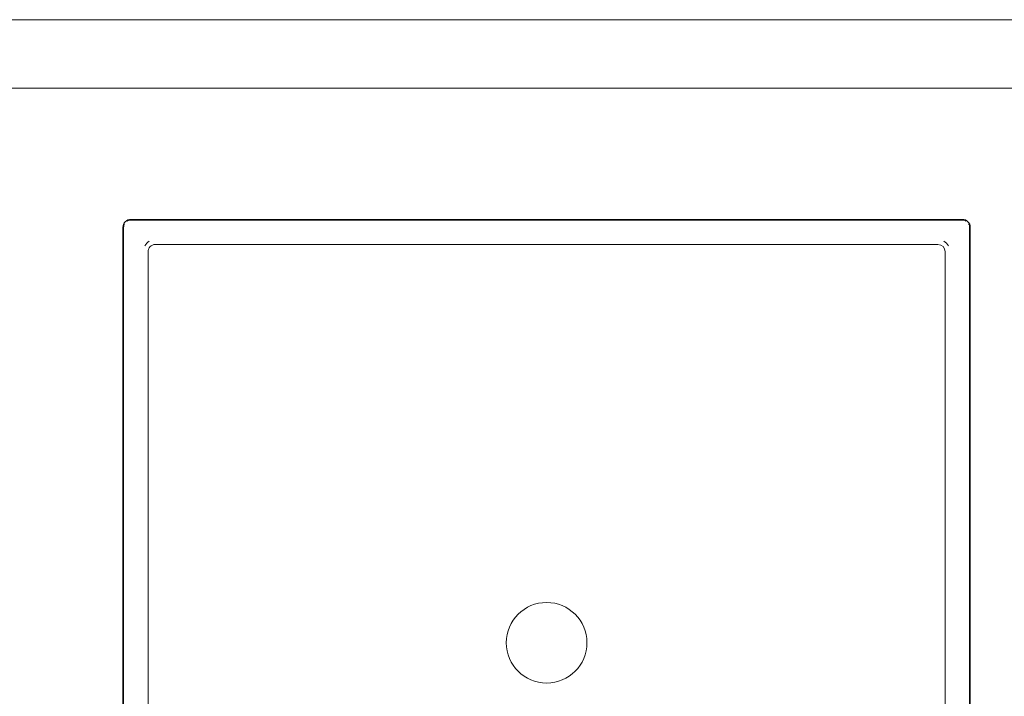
# Model space of a CAD drawing. Header units: millimetres. Extents: x -281 to 121694, y -16481 to 65128.
# Tile 48 of 256: x 14885 to 15287, y 19073 to 19350. Entities that reach past the tile are written whole.
import ezdxf

# ---------------------------------------------------------------- set-up
doc = ezdxf.new("R2010")
doc.units = ezdxf.units.MM
for name, color, linetype, lineweight in [('A--L$01A__Algemeen', 7, 'Continuous', 5), ('A--L74__VasteSanitaireVoorz', 1, 'Continuous', 5), ('A--L82__LosseGebruikersInvent', 1, 'Continuous', 5)]:
    doc.layers.add(name, color=color, linetype=linetype, lineweight=lineweight)

# ---------------------------------------------------------------- blocks, each defined once
blk = doc.blocks.new('NLRS_82_FU_UN_spoekbak_gen_kad - spoelbak dxbxh 900x1200x957-V364-L_80_ 15')
at = {"layer": 'A--L$01A__Algemeen'}
for p, q in [((-173.28, -492.32), (-173.28, -152.32)), ((173.28, -152.32), (173.28, -492.32)), ((170, -495.6), (-170, -495.6)), ((-572, -549.32), (572, -549.32)), ((0, -549.32), (-572, -549.32)), ((0, -549.32), (572, -549.32)), ((-600, -577.32), (600, -577.32))]:
    blk.add_line(p, q, dxfattribs=at)
for centre, start, end in [((-170, -492.32), 180, 270), ((170, -492.32), 270, 0)]:
    blk.add_arc(centre, 3.28, start, end, dxfattribs=at)
at = {"layer": 'A--L74__VasteSanitaireVoorz'}
for p, q in [((-173, -492.32), (-173, -152.32)), ((173, -152.32), (173, -492.32)), ((-163, -162.32), (-163, -482.32)), ((163, -482.32), (163, -162.32)), ((-160, -485.32), (160, -485.32)), ((170, -495.32), (-170, -495.32))]:
    blk.add_line(p, q, dxfattribs=at)
for centre, radius, start, end in [((0, -322.32), 16.5, 0, 180), ((0, -322.32), 16.5, 180, 360), ((-160, -482.32), 3, 180, 270), ((160, -482.32), 3, 270, 0), ((-160, -482.32), 5, 210, 240), ((160, -482.32), 5, 300, 330), ((-170, -492.32), 3, 180, 210), ((-170, -492.32), 3, 240, 270), ((170, -492.32), 3, 270, 300), ((170, -492.32), 3, 330, 360)]:
    blk.add_arc(centre, radius, start, end, dxfattribs=at)

msp = doc.modelspace()

# ---------------------------------------------------------------- block references
at = {"layer": 'A--L82__LosseGebruikersInvent', "rotation": 180}
msp.add_blockref('NLRS_82_FU_UN_spoekbak_gen_kad - spoelbak dxbxh 900x1200x957-V364-L_80_ 15', (15100, 18772.68), dxfattribs=at)

doc.saveas('drawing.dxf')
